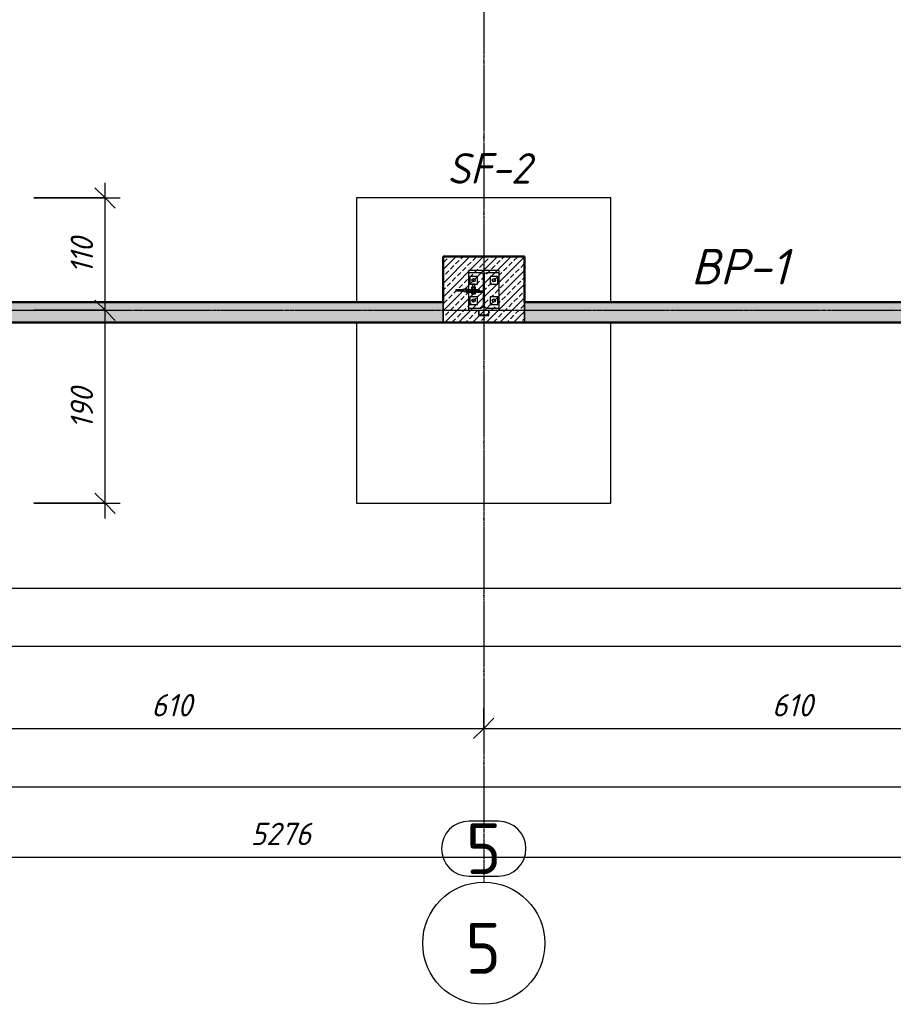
# Model space of a CAD drawing. Header units: millimetres. Extents: x -31438 to 37438, y -24900 to 14894.
# Tile 8 of 16: x 261 to 8848, y -24484 to -14808. Entities that reach past the tile are written whole.
import ezdxf

# ---------------------------------------------------------------- set-up
doc = ezdxf.new("R2010")
doc.units = ezdxf.units.MM
doc.linetypes.add('ACAD_ISO04W100', pattern=[30, 24, -3, 0, -3])
doc.linetypes.add('Linia osi', pattern=[14, 6, -3, 2, -3])
for name, color, linetype, lineweight in [('A-ANNO-DIMS', 211, 'Continuous', 20), ('A-ANNO-DIMS-100', 211, 'Continuous', 20), ('A-WALL', 113, 'Continuous', 25), ('A-WALL-PATT', 111, 'Continuous', 50), ('G-ANNO-TEXT', 231, 'Continuous', 20), ('S-FNDN', 32, 'Continuous', 25), ('S-FNDN-IDEN', 2, 'Continuous', 25), ('S-GRID', 1, 'Continuous', 20), ('S-GRID-IDEN', 1, 'Continuous', 25)]:
    doc.layers.add(name, color=color, linetype=linetype, lineweight=lineweight)
for name, color, linetype in [('AS_Belki', 142, 'Continuous'), ('AS_Blachy', 30, 'Continuous'), ('AS_Siatki', 72, 'Continuous'), ('AS_Sruby', 9, 'Continuous')]:
    doc.layers.add(name, color=color, linetype=linetype)
doc.styles.add('GOST Common', font='GOST_Common.ttf', dxfattribs={"height": 500})
doc.styles.add('GOST Common_I', font='GOST_Common Italic.ttf', dxfattribs={"height": 220})
doc.styles.add('GOST Common_I_1', font='GOST_Common Italic.ttf', dxfattribs={"height": 350})
doc.styles.add('GOST Common_I_2', font='GOST_Common Italic.ttf', dxfattribs={"height": 300})
doc.dimstyles.new('Zasieczka', dxfattribs={"dimscale": 304.8, "dimtxt": 221.257299, "dimasz": 0.656168, "dimexe": 0.492126, "dimexo": 0.0625, "dimgap": 0.164042, "dimtad": 1, "dimdec": 0, "dimlfac": 0.1, "dimzin": 0, "dimdsep": 46, "dimtxsty": 'GOST Common_I', "dimblk1": 'OBLIQUE', "dimblk2": 'OBLIQUE', "dimsah": 1, "dimcen": 0.09, "dimdle": 0.492126, "dimadec": 1, "dimazin": 0, "dimtfac": 1, "dimtdec": 4, "dimtix": 1, "dimtmove": 0, "dimatfit": 3, "dimfxl": 2.296588, "dimfxlon": 1, "dimtvp": 1, "dimtfill": 1, "dimtolj": 1, "dimtzin": 0, "dimlwd": 25, "dimlwe": 25, "dimarcsym": 2})
doc.dimstyles.new('Zasieczka__BEZ_LW', dxfattribs={"dimscale": 304.8, "dimtxt": 221.257299, "dimasz": 0.656168, "dimexe": 0.492126, "dimexo": 0.0625, "dimgap": 0.164042, "dimtad": 1, "dimdec": 0, "dimlfac": 0.1, "dimzin": 0, "dimdsep": 46, "dimtxsty": 'GOST Common_I', "dimblk1": 'OBLIQUE', "dimblk2": 'OBLIQUE', "dimsah": 1, "dimcen": 0.09, "dimdle": 0.492126, "dimadec": 1, "dimazin": 0, "dimtfac": 1, "dimtdec": 4, "dimtix": 1, "dimtmove": 0, "dimatfit": 3, "dimfxl": 0.656168, "dimfxlon": 1, "dimtvp": 1, "dimtfill": 1, "dimtolj": 1, "dimtzin": 0, "dimlwd": 25, "dimlwe": 25, "dimarcsym": 2})
pattern_1 = [(45, (0, 0), (-67.35192, 67.35192), []), (45, (67.35, 0), (-67.35192, 67.35192), [47.625, -23.812])]

# ---------------------------------------------------------------- blocks, each defined once
blk = doc.blocks.new('Siatka - Oś 6mm-1781598-Fundamenty')
at = {"layer": 'S-GRID-IDEN'}
blk.add_circle((0, -0.01), 6, dxfattribs=at)
blk = doc.blocks.new('DIMBLOCK9-Fundamenty')
at = {"layer": 'A-ANNO-DIMS-100', "lineweight": 25, "transparency": 16777216}
for p, q in [((-1277.4, -21572.1), (-1277.4, -21922.1)), ((-1277.4, -21772.1), (-1277.4, -21572.1)), ((4822.6, -21572.1), (4822.6, -21922.1)), ((4822.6, -21772.1), (4822.6, -21572.1)), ((-1277.4, -21772.1), (4822.6, -21772.1))]:
    blk.add_line(p, q, dxfattribs=at)
at = {"layer": 'A-ANNO-DIMS-100', "lineweight": 35, "transparency": 16777216}
for p, q in [((-1277.4, -21772.1), (-1177.4, -21672.1)), ((4822.6, -21772.1), (4922.6, -21672.1)), ((-1277.4, -21772.1), (-1377.4, -21872.1)), ((4822.6, -21772.1), (4722.6, -21872.1))]:
    blk.add_line(p, q, dxfattribs=at)
at = {"layer": 'A-ANNO-DIMS-100', "color": 0, "lineweight": 25, "transparency": 16777216, "insert": (1555.1, -21434.6), "char_height": 220, "width": 522.017, "attachment_point": 1, "line_spacing_factor": 1.022761, "style": 'GOST Common_I', "bg_fill": 3, "box_fill_scale": 1.25, "bg_fill_color": 256, "bg_fill_true_color": 13158600, "bg_fill_transparency": 0}
blk.add_mtext('610', dxfattribs=at)
blk = doc.blocks.new('_Oblique')
at = {"color": 0, "linetype": 'ByBlock', "lineweight": -2}
blk.add_line((-0.5, -0.5), (0.5, 0.5), dxfattribs=at)
blk = doc.blocks.new('DIMBLOCK10-Fundamenty')
at = {"layer": 'A-ANNO-DIMS-100', "lineweight": 25, "transparency": 16777216}
for p, q in [((4822.6, -21572.1), (4822.6, -21922.1)), ((4822.6, -21772.1), (4822.6, -21572.1)), ((10922.6, -21572.1), (10922.6, -21922.1)), ((10922.6, -21772.1), (10922.6, -21572.1)), ((4822.6, -21772.1), (10922.6, -21772.1))]:
    blk.add_line(p, q, dxfattribs=at)
at = {"layer": 'A-ANNO-DIMS-100', "lineweight": 35, "transparency": 16777216}
for p, q in [((4822.6, -21772.1), (4922.6, -21672.1)), ((10922.6, -21772.1), (11022.6, -21672.1)), ((4822.6, -21772.1), (4722.6, -21872.1)), ((10922.6, -21772.1), (10822.6, -21872.1))]:
    blk.add_line(p, q, dxfattribs=at)
at = {"layer": 'A-ANNO-DIMS-100', "color": 0, "lineweight": 25, "transparency": 16777216, "insert": (7655.1, -21434.6), "char_height": 220, "width": 522.017, "attachment_point": 1, "line_spacing_factor": 1.022761, "style": 'GOST Common_I', "bg_fill": 3, "box_fill_scale": 1.25, "bg_fill_color": 256, "bg_fill_true_color": 13158600, "bg_fill_transparency": 0}
blk.add_mtext('610', dxfattribs=at)
blk = doc.blocks.new('DIMBLOCK14-Fundamenty')
at = {"layer": 'A-ANNO-DIMS-100', "lineweight": 25, "transparency": 16777216}
for p, q in [((-23527.4, -22146.2), (-23527.4, -22496.2)), ((-23527.4, -22346.2), (-23527.4, -22146.2)), ((17082.6, -22146.2), (17082.6, -22496.2)), ((17082.6, -22346.2), (17082.6, -22146.2)), ((-23677.4, -22346.2), (17082.6, -22346.2))]:
    blk.add_line(p, q, dxfattribs=at)
at = {"layer": 'A-ANNO-DIMS-100', "lineweight": 35, "transparency": 16777216}
for p, q in [((-23527.4, -22346.2), (-23427.4, -22246.2)), ((17082.6, -22346.2), (17182.6, -22246.2)), ((-23527.4, -22346.2), (-23627.4, -22446.2)), ((17082.6, -22346.2), (16982.6, -22446.2))]:
    blk.add_line(p, q, dxfattribs=at)
at = {"layer": 'A-ANNO-DIMS-100', "color": 0, "lineweight": 25, "transparency": 16777216, "insert": (-3531.7, -22008.7), "char_height": 220, "width": 742.524, "attachment_point": 1, "line_spacing_factor": 1.022761, "style": 'GOST Common_I', "bg_fill": 3, "box_fill_scale": 1.25, "bg_fill_color": 256, "bg_fill_true_color": 13158600, "bg_fill_transparency": 0}
blk.add_mtext('4061', dxfattribs=at)
blk = doc.blocks.new('DIMBLOCK16-Fundamenty')
at = {"layer": 'A-ANNO-DIMS-100', "lineweight": 25, "transparency": 16777216}
for p, q in [((-23527.4, -22836.9), (-23527.4, -23186.9)), ((-23527.4, -23036.9), (-23527.4, -22836.9)), ((29232.6, -22836.9), (29232.6, -23186.9)), ((29232.6, -23036.9), (29232.6, -22836.9)), ((-23677.4, -23036.9), (29382.6, -23036.9))]:
    blk.add_line(p, q, dxfattribs=at)
at = {"layer": 'A-ANNO-DIMS-100', "lineweight": 35, "transparency": 16777216}
for p, q in [((-23527.4, -23036.9), (-23427.4, -22936.9)), ((29232.6, -23036.9), (29332.6, -22936.9)), ((-23527.4, -23036.9), (-23627.4, -23136.9)), ((29232.6, -23036.9), (29132.6, -23136.9))]:
    blk.add_line(p, q, dxfattribs=at)
at = {"layer": 'A-ANNO-DIMS-100', "color": 0, "lineweight": 25, "transparency": 16777216, "insert": (2530.1, -22699.4), "char_height": 220, "width": 774.026, "attachment_point": 1, "line_spacing_factor": 1.022761, "style": 'GOST Common_I', "bg_fill": 3, "box_fill_scale": 1.25, "bg_fill_color": 256, "bg_fill_true_color": 13158600, "bg_fill_transparency": 0}
blk.add_mtext('5276', dxfattribs=at)
blk = doc.blocks.new('DIMBLOCK18-Fundamenty')
at = {"layer": 'A-ANNO-DIMS-100', "lineweight": 25, "transparency": 16777216}
for p, q in [((-23399.2, -19693.1), (-23399.2, -20543.1)), ((-23399.2, -20393.1), (-23399.2, -19693.1)), ((17102.6, -19693.1), (17102.6, -20543.1)), ((17102.6, -20393.1), (17102.6, -19693.1)), ((-23399.2, -20393.1), (17102.6, -20393.1))]:
    blk.add_line(p, q, dxfattribs=at)
at = {"layer": 'A-ANNO-DIMS-100', "lineweight": 35, "transparency": 16777216}
for p, q in [((-23399.2, -20393.1), (-23299.2, -20293.1)), ((17102.6, -20393.1), (17202.6, -20293.1)), ((-23399.2, -20393.1), (-23499.2, -20493.1)), ((17102.6, -20393.1), (17002.6, -20493.1))]:
    blk.add_line(p, q, dxfattribs=at)
at = {"layer": 'A-ANNO-DIMS-100', "color": 0, "lineweight": 25, "transparency": 16777216, "insert": (-3482, -20055.6), "char_height": 220, "width": 801.026, "attachment_point": 1, "line_spacing_factor": 1.022761, "style": 'GOST Common_I', "bg_fill": 3, "box_fill_scale": 1.25, "bg_fill_color": 256, "bg_fill_true_color": 13158600, "bg_fill_transparency": 0}
blk.add_mtext('4050', dxfattribs=at)
blk = doc.blocks.new('DIMBLOCK22-Fundamenty')
at = {"layer": 'A-ANNO-DIMS-100', "lineweight": 25, "transparency": 16777216}
for p, q in [((-23599.2, -20263.1), (-23599.2, -21113.1)), ((-23599.2, -20963.1), (-23599.2, -20263.1)), ((17302.6, -20263.1), (17302.6, -21113.1)), ((17302.6, -20963.1), (17302.6, -20263.1)), ((-23749.2, -20963.1), (17302.6, -20963.1))]:
    blk.add_line(p, q, dxfattribs=at)
at = {"layer": 'A-ANNO-DIMS-100', "lineweight": 35, "transparency": 16777216}
for p, q in [((-23599.2, -20963.1), (-23499.2, -20863.1)), ((17302.6, -20963.1), (17402.6, -20863.1)), ((-23599.2, -20963.1), (-23699.2, -21063.1)), ((17302.6, -20963.1), (17202.6, -21063.1))]:
    blk.add_line(p, q, dxfattribs=at)
at = {"layer": 'A-ANNO-DIMS-100', "color": 0, "lineweight": 25, "transparency": 16777216, "insert": (-3482, -20625.6), "char_height": 220, "width": 801.026, "attachment_point": 1, "line_spacing_factor": 1.022761, "style": 'GOST Common_I', "bg_fill": 3, "box_fill_scale": 1.25, "bg_fill_color": 256, "bg_fill_true_color": 13158600, "bg_fill_transparency": 0}
blk.add_mtext('4090', dxfattribs=at)
blk = doc.blocks.new('DIMBLOCK100-Fundamenty')
at = {"layer": 'A-ANNO-DIMS-100', "lineweight": 35, "transparency": 16777216}
for p, q in [((1099.9, -17663.9), (999.9, -17563.9)), ((1099.9, -17663.9), (1199.9, -17763.9)), ((1099.9, -19560.2), (999.9, -19460.2)), ((1099.9, -19560.2), (1199.9, -19660.2))]:
    blk.add_line(p, q, dxfattribs=at)
at = {"layer": 'A-ANNO-DIMS-100', "lineweight": 25, "transparency": 16777216}
for p, q in [((399.9, -17663.9), (1249.9, -17663.9)), ((1099.9, -17663.9), (399.9, -17663.9)), ((1099.9, -19710.2), (1099.9, -17663.9)), ((399.9, -19560.2), (1249.9, -19560.2)), ((1099.9, -19560.2), (399.9, -19560.2))]:
    blk.add_line(p, q, dxfattribs=at)
at = {"layer": 'A-ANNO-DIMS-100', "color": 0, "lineweight": 25, "transparency": 16777216, "insert": (762.4, -18829.5), "char_height": 220, "width": 522.017, "attachment_point": 1, "rotation": 90, "line_spacing_factor": 1.022761, "style": 'GOST Common_I', "bg_fill": 3, "box_fill_scale": 1.25, "bg_fill_color": 256, "bg_fill_true_color": 13158600, "bg_fill_transparency": 0}
blk.add_mtext('190', dxfattribs=at)
blk = doc.blocks.new('DIMBLOCK101-Fundamenty')
at = {"layer": 'A-ANNO-DIMS-100', "lineweight": 25, "transparency": 16777216}
for p, q in [((1099.9, -17663.9), (1099.9, -16410.2)), ((399.9, -16560.2), (1249.9, -16560.2)), ((1099.9, -16560.2), (399.9, -16560.2)), ((399.9, -17663.9), (1249.9, -17663.9)), ((1099.9, -17663.9), (399.9, -17663.9))]:
    blk.add_line(p, q, dxfattribs=at)
at = {"layer": 'A-ANNO-DIMS-100', "lineweight": 35, "transparency": 16777216}
for p, q in [((1099.9, -16560.2), (999.9, -16460.2)), ((1099.9, -16560.2), (1199.9, -16660.2)), ((1099.9, -17663.9), (999.9, -17563.9)), ((1099.9, -17663.9), (1199.9, -17763.9))]:
    blk.add_line(p, q, dxfattribs=at)
at = {"layer": 'A-ANNO-DIMS-100', "color": 0, "lineweight": 25, "transparency": 16777216, "insert": (762.4, -17305.2), "char_height": 220, "width": 463.515, "attachment_point": 1, "rotation": 90, "line_spacing_factor": 1.022761, "style": 'GOST Common_I', "bg_fill": 3, "box_fill_scale": 1.25, "bg_fill_color": 256, "bg_fill_true_color": 13158600, "bg_fill_transparency": 0}
blk.add_mtext('110', dxfattribs=at)
blk = doc.blocks.new('A$Cf25111cd')
at = {"layer": 'AS_Belki', "linetype": 'Continuous', "ltscale": 0.25}
for p, q in [((-365.09, -101.076), (-368.09, -101.076)), ((-368.09, -101.076), (-368.09, -101.266)), ((-368.09, -101.266), (-366.915, -101.266)), ((-366.645, -101.536), (-366.645, -103.086)), ((-366.535, -104.516), (-366.535, -101.536)), ((-366.265, -101.266), (-365.09, -101.266)), ((-365.09, -101.266), (-365.09, -101.076)), ((-368.678, -102.941), (-368.74, -103.026)), ((-368.74, -103.026), (-368.678, -103.111)), ((-368.527, -102.906), (-368.678, -102.941)), ((-368.678, -103.111), (-368.527, -103.146)), ((-368.527, -102.906), (-368.377, -102.941)), ((-368.214, -102.906), (-368.527, -102.906)), ((-368.377, -103.111), (-368.527, -103.146)), ((-368.527, -103.146), (-368.214, -103.146)), ((-368.377, -102.941), (-368.315, -103.026)), ((-368.315, -103.026), (-368.377, -103.111)), ((-366.645, -103.206), (-366.645, -104.516)), ((-366.915, -104.786), (-368.09, -104.786)), ((-368.09, -104.786), (-368.09, -104.976)), ((-368.09, -104.976), (-365.09, -104.976)), ((-367.09, -104.976), (-367.09, -105.476)), ((-367.06, -105.446), (-367.06, -104.976)), ((-366.12, -105.446), (-367.06, -105.446)), ((-365.09, -104.786), (-366.265, -104.786)), ((-366.12, -104.976), (-366.12, -105.446)), ((-366.09, -105.476), (-366.09, -104.976)), ((-365.09, -104.976), (-365.09, -104.786)), ((-367.09, -105.476), (-366.09, -105.476))]:
    blk.add_line(p, q, dxfattribs=at)
at = {"layer": 'AS_Belki', "linetype": 'Continuous', "ltscale": 0.25, "extrusion": (5.95472e-15, 0, -1)}
blk.add_arc((366.915, -101.536), 0.27, 90, 180, dxfattribs=at)
at = {"layer": 'AS_Belki', "linetype": 'Continuous', "ltscale": 0.25, "extrusion": (4.21062e-15, 1.01653e-14, -1)}
blk.add_arc((366.265, -101.536), 0.27, 0, 90, dxfattribs=at)
at = {"layer": 'AS_Belki', "linetype": 'Continuous', "ltscale": 0.25, "extrusion": (-0.825629, 4.87878e-12, 0.564213)}
for start, end in [(122.23564, 180), (360, 57.76446)]:
    blk.add_arc((103.026, -207.751, 304.008), 0.12, start, end, dxfattribs=at)
at = {"layer": 'AS_Belki', "linetype": 'Continuous', "ltscale": 0.25, "extrusion": (-2.46653e-15, -8.42125e-15, -1)}
blk.add_arc((366.915, -104.516), 0.27, 180, 270, dxfattribs=at)
at = {"layer": 'AS_Belki', "linetype": 'Continuous', "ltscale": 0.25, "extrusion": (-8.42125e-15, 2.46653e-15, -1)}
blk.add_arc((366.265, -104.516), 0.27, 270, 0, dxfattribs=at)
at = {"layer": 'AS_Blachy', "linetype": 'Continuous', "ltscale": 0.25}
for p, q in [((-368.09, -101.266), (-368.09, -102.966)), ((-365.09, -104.786), (-365.09, -101.266)), ((-367.215, -101.651), (-367.965, -101.651)), ((-367.965, -101.651), (-367.965, -102.401)), ((-367.965, -102.401), (-367.215, -102.401)), ((-367.215, -102.401), (-367.215, -101.651)), ((-365.215, -101.651), (-365.965, -101.651)), ((-365.965, -101.651), (-365.965, -102.401)), ((-365.965, -102.401), (-365.215, -102.401)), ((-365.215, -102.401), (-365.215, -101.651)), ((-369.279, -102.966), (-369.322, -102.966)), ((-369.322, -102.966), (-369.322, -103.086)), ((-369.279, -103.086), (-369.322, -103.086)), ((-368.758, -102.966), (-369.279, -102.966)), ((-369.279, -103.086), (-369.279, -102.966)), ((-368.758, -103.086), (-369.279, -103.086)), ((-368.696, -102.966), (-368.758, -102.966)), ((-368.758, -102.966), (-368.758, -103.086)), ((-368.696, -103.086), (-368.758, -103.086)), ((-368.32, -103.146), (-368.32, -103.206)), ((-368.32, -103.206), (-367.644, -103.206)), ((-367.641, -102.966), (-368.297, -102.966)), ((-368.297, -102.966), (-368.297, -103.086)), ((-367.641, -103.086), (-368.297, -103.086)), ((-368.09, -103.206), (-368.09, -104.786)), ((-367.644, -103.206), (-367.644, -103.086)), ((-367.644, -103.206), (-366.645, -103.206)), ((-367.065, -102.966), (-367.641, -102.966)), ((-367.641, -102.966), (-367.641, -103.086)), ((-366.645, -103.086), (-367.641, -103.086)), ((-367.026, -102.966), (-367.065, -102.966)), ((-367.065, -103.086), (-367.065, -102.966)), ((-367.026, -103.086), (-367.026, -102.966)), ((-366.645, -103.086), (-366.645, -103.206)), ((-367.215, -103.651), (-367.965, -103.651)), ((-367.965, -103.651), (-367.965, -104.401)), ((-367.965, -104.401), (-367.215, -104.401)), ((-367.215, -104.401), (-367.215, -103.651)), ((-365.215, -103.651), (-365.965, -103.651)), ((-365.965, -103.651), (-365.965, -104.401)), ((-365.965, -104.401), (-365.215, -104.401)), ((-365.215, -104.401), (-365.215, -103.651))]:
    blk.add_line(p, q, dxfattribs=at)
for centre in [(-367.59, -102.026), (-365.59, -102.026), (-367.59, -104.026), (-365.59, -104.026)]:
    blk.add_circle(centre, 0.16, dxfattribs=at)
at = {"layer": 'AS_Siatki', "color": 20, "linetype": 'ACAD_ISO04W100', "ltscale": 0.25}
for p, q in [((-366.59, 188.815), (-366.59, -142.681)), ((-707.4, -104.976), (-88.71, -104.976)), ((-366.59, -142.681), (-366.59, -142.68)), ((-366.59, -142.681), (-366.59, -155.181))]:
    blk.add_line(p, q, dxfattribs=at)
at = {"layer": 'AS_Siatki', "color": 20, "linetype": 'Continuous', "ltscale": 0.25}
for p, q in [((-365.14, -155.181), (-368.04, -155.181)), ((-368.04, -160.581), (-365.14, -160.581))]:
    blk.add_line(p, q, dxfattribs=at)
for centre, start, end in [((-368.04, -157.881), 90, 270), ((-365.14, -157.881), 270, 90)]:
    blk.add_arc(centre, 2.7, start, end, dxfattribs=at)
at = {"layer": 'AS_Sruby', "linetype": 'Continuous', "ltscale": 0.25}
for p, q in [((-367.712, -102.406), (-367.713, -102.406)), ((-367.713, -102.406), (-367.713, -102.711)), ((-367.694, -102.406), (-367.712, -102.406)), ((-367.661, -102.406), (-367.694, -102.406)), ((-367.617, -102.406), (-367.661, -102.406)), ((-367.57, -102.406), (-367.617, -102.406)), ((-367.527, -102.406), (-367.57, -102.406)), ((-367.494, -102.406), (-367.527, -102.406)), ((-367.477, -102.406), (-367.494, -102.406)), ((-367.477, -102.711), (-367.477, -102.406)), ((-367.81, -102.926), (-367.815, -102.926)), ((-367.815, -102.926), (-367.815, -102.966)), ((-367.797, -102.926), (-367.81, -102.926)), ((-367.777, -102.926), (-367.797, -102.926)), ((-367.794, -103.206), (-367.794, -103.356)), ((-367.794, -103.356), (-367.681, -103.356)), ((-367.681, -102.711), (-367.792, -102.711)), ((-367.792, -102.711), (-367.792, -102.926)), ((-367.749, -102.926), (-367.777, -102.926)), ((-367.715, -102.926), (-367.749, -102.926)), ((-367.677, -102.926), (-367.715, -102.926)), ((-367.483, -102.711), (-367.681, -102.711)), ((-367.681, -102.711), (-367.681, -102.926)), ((-367.681, -103.206), (-367.681, -103.356)), ((-367.681, -103.356), (-367.482, -103.356)), ((-367.636, -102.926), (-367.677, -102.926)), ((-367.593, -102.926), (-367.636, -102.926)), ((-367.55, -102.926), (-367.593, -102.926)), ((-367.509, -102.926), (-367.55, -102.926)), ((-367.471, -102.926), (-367.509, -102.926)), ((-367.398, -102.711), (-367.483, -102.711)), ((-367.483, -102.926), (-367.483, -102.711)), ((-367.482, -103.356), (-367.482, -103.206)), ((-367.482, -103.356), (-367.396, -103.356)), ((-367.438, -102.926), (-367.471, -102.926)), ((-367.411, -102.926), (-367.438, -102.926)), ((-367.391, -102.926), (-367.411, -102.926)), ((-367.398, -102.926), (-367.398, -102.711)), ((-367.396, -103.356), (-367.396, -103.206)), ((-367.379, -102.926), (-367.391, -102.926)), ((-367.375, -102.926), (-367.379, -102.926)), ((-367.375, -102.966), (-367.375, -102.926))]:
    blk.add_line(p, q, dxfattribs=at)
at = {"layer": 'AS_Siatki', "color": 20, "style": 'GOST Common'}
blk.add_text('5', height=5, dxfattribs=at).set_placement((-368.34, -160.381))

msp = doc.modelspace()

# ---------------------------------------------------------------- hatches: boundary and pattern name
at = {"layer": 'A-WALL-PATT', "lineweight": 20}
h = msp.add_hatch(dxfattribs=at)
h.set_pattern_fill('FP_3', color=256, style=0, pattern_type=2)
h.set_pattern_definition(pattern_1)
h.paths.add_polyline_path([(11322.6, -17785.2), (16802.6, -17785.2), (16802.6, -17585.2), (11322.6, -17585.2)], flags=0)
h.paths.add_polyline_path([(3567.8, -17785.2), (4422.6, -17785.2), (4422.6, -17585.2), (-877.4, -17585.2), (-877.4, -17785.2)], flags=0)
h.paths.add_polyline_path([(5222.6, -17785.2), (10522.6, -17785.2), (10522.6, -17585.2), (5222.6, -17585.2)], flags=0)
h.paths.add_polyline_path([(-7777.4, -17785.2), (-7777.4, -17585.2), (-12427.4, -17585.2), (-12427.4, -17785.2), (-10424.5, -17785.2)], flags=0)
h.paths.add_polyline_path([(-6977.4, -17785.2), (-1677.4, -17785.2), (-1677.4, -17585.2), (-6977.4, -17585.2)], flags=0)
h.paths.add_polyline_path([(-17420.6, -17785.2), (-12927.4, -17785.2), (-12927.4, -17585.2), (-17727.4, -17585.2), (-17727.4, -17785.2)], flags=0)
h.paths.add_polyline_path([(-23099.2, -17785.2), (-18227.4, -17785.2), (-18227.4, -17585.2), (-23099.2, -17585.2)], flags=0)
at = {"layer": 'S-FNDN', "lineweight": 20}
h = msp.add_hatch(dxfattribs=at)
h.set_pattern_fill('FP_3', color=256, style=0, pattern_type=2)
h.set_pattern_definition(pattern_1)
h.paths.add_polyline_path([(5222.6, -17785.2), (5222.6, -17135.2), (4422.6, -17135.2), (4422.6, -17785.2)], flags=0)

# ---------------------------------------------------------------- linework, layer by layer
at = {"layer": 'A-WALL', "lineweight": 50}
for p, q in [((4422.6, -17585.2), (-877.4, -17585.2)), ((10522.6, -17585.2), (5222.6, -17585.2)), ((-877.4, -17785.2), (4422.6, -17785.2)), ((5222.6, -17785.2), (10522.6, -17785.2))]:
    msp.add_line(p, q, dxfattribs=at)
at = {"layer": 'A-WALL'}
for p, q in [((4422.6, -17785.2), (4422.6, -17585.2)), ((5222.6, -17585.2), (5222.6, -17785.2))]:
    msp.add_line(p, q, dxfattribs=at)
at = {"layer": 'S-FNDN'}
for p, q in [((6072.6, -16560.2), (3572.6, -16560.2)), ((3572.6, -16560.2), (3572.6, -17585.2)), ((6072.6, -17585.2), (6072.6, -16560.2)), ((4422.6, -17585.2), (4422.6, -17785.2)), ((5222.6, -17785.2), (5222.6, -17585.2)), ((3572.6, -17785.2), (3572.6, -19560.2)), ((6072.6, -19560.2), (6072.6, -17785.2)), ((3572.6, -19560.2), (6072.6, -19560.2))]:
    msp.add_line(p, q, dxfattribs=at)
at = {"layer": 'S-FNDN', "lineweight": 50}
for p, q in [((5222.6, -17135.2), (4422.6, -17135.2)), ((4422.6, -17135.2), (4422.6, -17585.2)), ((5222.6, -17585.2), (5222.6, -17135.2)), ((4422.6, -17785.2), (5222.6, -17785.2))]:
    msp.add_line(p, q, dxfattribs=at)
at = {"layer": 'S-GRID', "linetype": 'Linia osi', "lineweight": 25}
for p, q in [((4822.6, 10465.2), (4822.6, -23284.6)), ((-26976.3, -17663.9), (34110.5, -17663.9))]:
    msp.add_line(p, q, dxfattribs=at)

# ---------------------------------------------------------------- block references
at = {"layer": 'S-GRID-IDEN', "xscale": 99.99999999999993, "yscale": 99.99999999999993, "zscale": 99.99999999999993, "rotation": 180}
msp.add_blockref('Siatka - Oś 6mm-1781598-Fundamenty', (4822.6, -23884.6), dxfattribs=at)

# ---------------------------------------------------------------- texts
at = {"layer": 'G-ANNO-TEXT', "color": 7, "lineweight": 25, "insert": (6860.4, -17060.2), "char_height": 350, "width": 1250.632, "attachment_point": 1, "style": 'GOST Common_I_1'}
msp.add_mtext('BP-1', dxfattribs=at)
at = {"layer": 'S-FNDN-IDEN', "lineweight": 20, "insert": (4462.4, -16119.6), "char_height": 300, "width": 1098.312, "attachment_point": 1, "style": 'GOST Common_I_2'}
msp.add_mtext('SF-2', dxfattribs=at)
at = {"layer": 'S-GRID-IDEN', "lineweight": 20, "insert": (4643.1, -23683.5), "char_height": 500, "width": 432.911, "attachment_point": 1, "style": 'GOST Common'}
msp.add_mtext('\\fGOST Common|b0|i0|c238|p34|;5', dxfattribs=at)

# ---------------------------------------------------------------- next in the draw order: dimensions: what is measured, and where the dimension line sits
at = {"layer": 'A-ANNO-DIMS', "lineweight": 25}
for base, p1, p2, dimstyle, override, picture, middle in [((17102.6, -20393.1), (-23399.2, -19693.1), (17102.6, -19693.1), 'Zasieczka', {"dimpost": '<>', "dimfxl": 40501.8223}, 'DIMBLOCK18-Fundamenty', (-3148.3, -20233.1)), ((4822.6, -21772.1), (-1277.4, -21572.1), (4822.6, -21572.1), 'Zasieczka__BEZ_LW', {"dimpost": '<>', "dimfxl": 6100}, 'DIMBLOCK9-Fundamenty', (1772.6, -21612.1)), ((17082.6, -22346.2), (-23527.4, -22146.2), (17082.6, -22146.2), 'Zasieczka__BEZ_LW', {"dimpost": '<>', "dimfxl": 40610}, 'DIMBLOCK14-Fundamenty', (-3222.4, -22186.2)), ((29232.6, -23036.9), (-23527.4, -22836.9), (29232.6, -22836.9), 'Zasieczka__BEZ_LW', {"dimpost": '<>', "dimfxl": 52760}, 'DIMBLOCK16-Fundamenty', (2852.6, -22875.4))]:
    dim = msp.add_linear_dim(base=base, p1=p1, p2=p2, dimstyle=dimstyle, override=override, dxfattribs=at)
    dim.commit()
    dim.dimension.update_dxf_attribs({"geometry": picture, "text_midpoint": middle})

# ---------------------------------------------------------------- next in the draw order: dimensions: what is measured, and where the dimension line sits
dim = msp.add_linear_dim(base=(1099.9, -17663.9), p1=(399.9, -19560.2), p2=(399.9, -17663.9), angle=90, dimstyle='Zasieczka', override={"dimpost": '<>', "dimfxl": 1896.297442}, dxfattribs=at)
dim.commit()
dim.dimension.update_dxf_attribs({"geometry": 'DIMBLOCK100-Fundamenty', "text_midpoint": (939.9, -18612)})
for base, p1, p2, dimstyle, override, picture, middle in [((17302.6, -20963.1), (-23599.2, -20263.1), (17302.6, -20263.1), 'Zasieczka', {"dimpost": '<>', "dimfxl": 40901.8223}, 'DIMBLOCK22-Fundamenty', (-3148.3, -20803.1)), ((10922.6, -21772.1), (4822.6, -21572.1), (10922.6, -21572.1), 'Zasieczka__BEZ_LW', {"dimpost": '<>', "dimfxl": 6100}, 'DIMBLOCK10-Fundamenty', (7872.6, -21612.1))]:
    dim = msp.add_linear_dim(base=base, p1=p1, p2=p2, dimstyle=dimstyle, override=override, dxfattribs=at)
    dim.commit()
    dim.dimension.update_dxf_attribs({"geometry": picture, "text_midpoint": middle})

# ---------------------------------------------------------------- next in the draw order: dimensions: what is measured, and where the dimension line sits
dim = msp.add_linear_dim(base=(1099.9, -16560.2), p1=(399.9, -17663.9), p2=(399.9, -16560.2), angle=90, dimstyle='Zasieczka', override={"dimpost": '<>', "dimfxl": 1103.702558}, dxfattribs=at)
dim.commit()
dim.dimension.update_dxf_attribs({"geometry": 'DIMBLOCK101-Fundamenty', "text_midpoint": (939.9, -17112)})

# ---------------------------------------------------------------- next in the draw order: block references
at = {"xscale": 100, "yscale": 100, "zscale": 100}
msp.add_blockref('A$Cf25111cd', (41481.7, -7166.3), dxfattribs=at)

doc.saveas('drawing.dxf')
